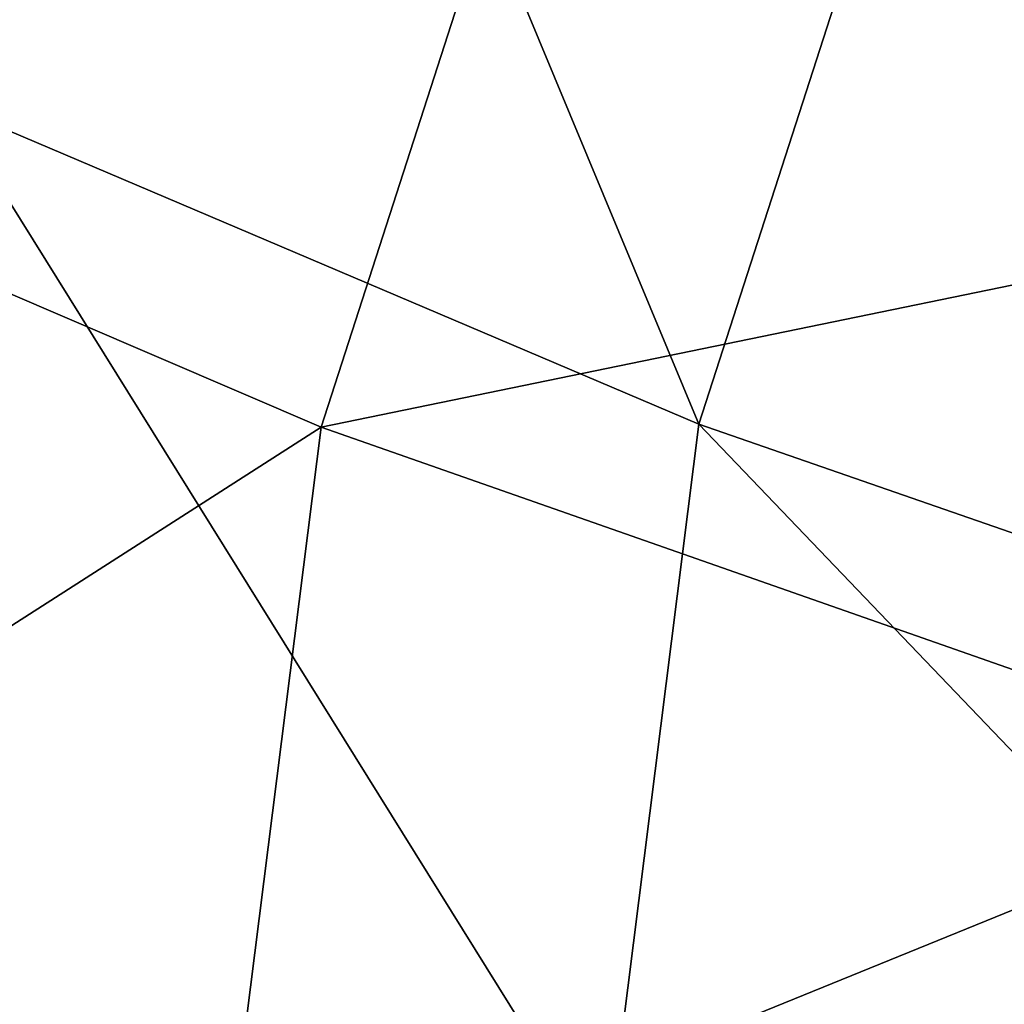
# Model space of a CAD drawing. Header units: centimetres. Extents: x -8.7 to 12.8, y -4.7 to 4.9.
# Tile 219 of 256: x -6.5691 to -6.48, y -0.1059 to -0.0168. Entities that reach past the tile are written whole.
import ezdxf

# ---------------------------------------------------------------- set-up
doc = ezdxf.new("R2010")
doc.units = ezdxf.units.CM
doc.layers.get('0').update_dxf_attribs({"true_color": 0x5890e1})

msp = doc.modelspace()

# ---------------------------------------------------------------- meshes
at = {"color": 254, "true_color": 0xcad1ee}
mesh = msp.add_polyface(dxfattribs=at)
corners = [(-6.652174, -0.085712, 27.026882), (-6.63693, -0.084628, 27.060986), (-6.630648, -0.177751, 27.040514), (-6.640625, 0.012884, 27.048185), (-6.6259, 0.002834, 27.079866), (-6.598778, 0.086944, 27.097685), (-6.609243, 0.10735, 27.068178), (-6.57972, -0.186896, 27.120327), (-6.585367, -0.103206, 27.138725), (-6.516051, -0.119998, 27.205669), (-6.575455, -0.024603, 27.155693), (-6.507658, -0.053442, 27.220037), (-6.551079, 0.050987, 27.171707), (-6.487018, 0.010563, 27.233597), (-6.510359, 0.125022, 27.187044), (-6.797793, 0.00359, 26.679518), (-6.652174, -0.085712, 27.026882), (-6.789562, -0.118423, 26.652695), (-6.640625, 0.012884, 27.048185), (-6.783342, 0.118186, 26.704256), (-6.609243, 0.10735, 27.068178), (-6.682698, -0.087538, 27.081055), (-6.698481, -0.089102, 27.045437), (-6.675828, -0.189379, 27.058664), (-6.68587, 0.018558, 27.068697), (-6.670636, 0.008111, 27.101702), (-6.640974, 0.100095, 27.121187), (-6.651603, 0.121708, 27.090528), (-6.615695, -0.022022, 27.185461), (-6.62654, -0.108027, 27.166895), (-6.541815, -0.053718, 27.256838), (-6.551006, -0.126601, 27.241106), (-6.589024, 0.060687, 27.202982), (-6.519213, 0.016371, 27.271687), (-6.544469, 0.141694, 27.219765), (-6.481457, 0.085018, 27.28591), (-6.851314, 0.004993, 26.680922), (-6.698481, -0.089102, 27.045437), (-6.68587, 0.018558, 27.068697)]
mesh.append_faces([[corners[k] for k in face] for face in [(0, 1, 2), (3, 1, 0), (3, 4, 1), (3, 5, 4), (6, 5, 3), (7, 1, 8), (9, 10, 11), (10, 9, 8), (8, 4, 10), (4, 8, 1), (11, 12, 13), (12, 11, 10), (10, 5, 12), (5, 10, 4), (14, 13, 12), (15, 16, 17), (15, 18, 16), (19, 18, 15), (19, 20, 18), (21, 22, 23), (21, 24, 22), (25, 24, 21), (26, 24, 25), (26, 27, 24), (21, 28, 25), (28, 21, 29), (29, 30, 28), (30, 29, 31), (25, 32, 26), (32, 25, 28), (28, 33, 32), (33, 28, 30), (34, 26, 32), (32, 35, 34), (35, 32, 33), (36, 37, 38)]], dxfattribs={"color": 254})
mesh = msp.add_polyface(dxfattribs=at)
corners = [(-6.334202, -0.144132, 27.289829), (-6.423973, -0.082488, 27.268829), (-6.329836, -0.109511, 27.297302), (-6.430476, -0.134061, 27.257696), (-6.507658, -0.053442, 27.220037), (-6.516051, -0.119998, 27.205669), (-6.319099, -0.076217, 27.304356), (-6.23243, -0.132514, 27.303579), (-6.407979, -0.032891, 27.279335), (-6.487018, 0.010563, 27.233597), (-6.381262, 0.015685, 27.2894), (-6.301164, -0.043609, 27.311111), (-6.452539, 0.073252, 27.246584), (-6.343816, 0.059986, 27.298309), (-6.276027, -0.01387, 27.317093), (-6.404213, 0.130423, 27.258083), (-6.297013, 0.096749, 27.305382), (-6.510359, 0.125022, 27.187044), (-6.551006, -0.126601, 27.241106), (-6.450551, -0.085696, 27.31146), (-6.541815, -0.053718, 27.256838), (-6.457682, -0.142244, 27.299253), (-6.347689, -0.115563, 27.344156), (-6.433015, -0.031315, 27.322981), (-6.519213, 0.016371, 27.271687), (-6.335896, -0.078991, 27.351904), (-6.403721, 0.021946, 27.334015), (-6.481457, 0.085018, 27.28591), (-6.316195, -0.043171, 27.359325), (-6.235098, -0.123165, 27.356613), (-6.225405, -0.105541, 27.360266), (-6.362662, 0.07052, 27.343784), (-6.288581, -0.010503, 27.365896), (-6.254069, 0.016605, 27.371111), (-6.311346, 0.110829, 27.351538)]
mesh.append_faces([[corners[k] for k in face] for face in [(0, 1, 2), (1, 0, 3), (3, 4, 1), (4, 3, 5), (6, 7, 2), (2, 8, 6), (8, 2, 1), (1, 9, 8), (9, 1, 4), (6, 10, 11), (10, 6, 8), (8, 12, 10), (12, 8, 9), (11, 13, 14), (13, 11, 10), (10, 15, 13), (16, 14, 13), (9, 17, 12), (18, 19, 20), (19, 18, 21), (21, 22, 19), (20, 23, 24), (23, 20, 19), (19, 25, 23), (25, 19, 22), (24, 26, 27), (26, 24, 23), (23, 28, 26), (28, 23, 25), (22, 29, 25), (25, 30, 28), (31, 27, 26), (26, 32, 31), (32, 26, 28), (31, 33, 34), (33, 31, 32)]], dxfattribs={"color": 254})

doc.saveas('drawing.dxf')
